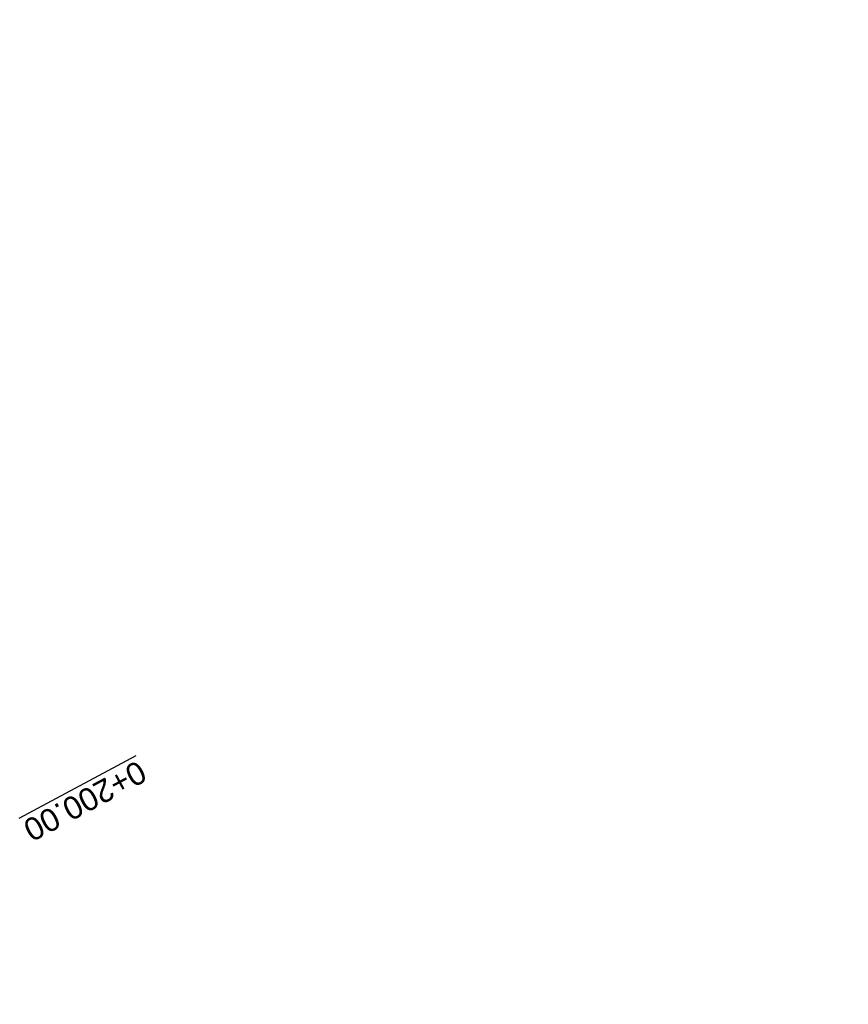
# Model space of a CAD drawing. Header units: metres. Extents: x 7529682 to 7533711, y 5721195 to 5727842.
# Tile 221 of 232: x 7529817 to 7529863, y 5727615 to 5727669. Entities that reach past the tile are written whole.
import ezdxf

# ---------------------------------------------------------------- set-up
doc = ezdxf.new("R2010")
doc.units = ezdxf.units.M
doc.layers.add('D-hatch-ciag-pieszo-rowerowy', color=7, linetype='Continuous', lineweight=13, true_color=0xff9f80)
doc.layers.add('D-przekroje-pop', color=7, linetype='Continuous', lineweight=50, true_color=0x000099)
doc.styles.get("Standard").update_dxf_attribs({"font": 'arial.ttf'})

msp = doc.modelspace()

# ---------------------------------------------------------------- hatches: boundary and pattern name
at = {"layer": 'D-hatch-ciag-pieszo-rowerowy'}
h = msp.add_hatch(dxfattribs=at)
h.set_pattern_fill('ANSI37', color=256, scale=0.15, style=0)
h.set_pattern_definition([(45, (0, 0), (-0.33675960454, 0.33675960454), []), (135, (0, 0), (-0.33675960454, -0.33675960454), [])])
edge = h.paths.add_edge_path()
edge.add_line((7529794.958, 5727650.503), (7529776.019, 5727686.408))
edge.add_line((7529776.019, 5727686.408), (7529748.844, 5727737.805))
edge.add_line((7529748.844, 5727737.805), (7529744.118, 5727746.741))
edge.add_arc((7529726.438, 5727737.391), 20, 27.8727, 44.2965)
edge.add_line((7529740.753, 5727751.358), (7529739.549, 5727752.592))
edge.add_arc((7529753.864, 5727766.559), 20, 207.9018, 224.2965, ccw=False)
edge.add_line((7529736.189, 5727757.2), (7529717.235, 5727792.995))
edge.add_line((7529717.235, 5727792.995), (7529715.008, 5727791.858))
edge.add_line((7529715.008, 5727791.858), (7529734.148, 5727755.712))
edge.add_arc((7529751.823, 5727765.071), 20, 207.9018, 224.2965)
edge.add_line((7529737.508, 5727751.104), (7529738.712, 5727749.87))
edge.add_arc((7529724.397, 5727735.903), 20, 27.8728, 44.2965, ccw=False)
edge.add_line((7529742.077, 5727745.253), (7529746.633, 5727736.639))
edge.add_line((7529746.633, 5727736.639), (7529773.808, 5727685.242))
edge.add_line((7529773.808, 5727685.242), (7529792.751, 5727649.328))
edge.add_line((7529792.751, 5727649.328), (7529811.281, 5727614.82))
edge.add_line((7529811.281, 5727614.82), (7529836.657, 5727568.297))
edge.add_line((7529836.657, 5727568.297), (7529856.555, 5727531.255))
edge.add_line((7529856.555, 5727531.255), (7529859.536, 5727525.637))
edge.add_line((7529859.536, 5727525.637), (7529862.565, 5727525.262))
edge.add_line((7529862.565, 5727525.262), (7529858.761, 5727532.432))
edge.add_line((7529858.761, 5727532.432), (7529838.856, 5727569.487))
edge.add_line((7529838.856, 5727569.487), (7529813.479, 5727616.01))
edge.add_line((7529813.479, 5727616.01), (7529794.958, 5727650.503))

# ---------------------------------------------------------------- texts
at = {"layer": 'D-przekroje-pop', "lineweight": 30}
msp.add_text('%%U0+200.00', height=1.25, rotation=208.2336, dxfattribs=at).set_placement((7529823.364, 5727628.232))

doc.saveas('drawing.dxf')
